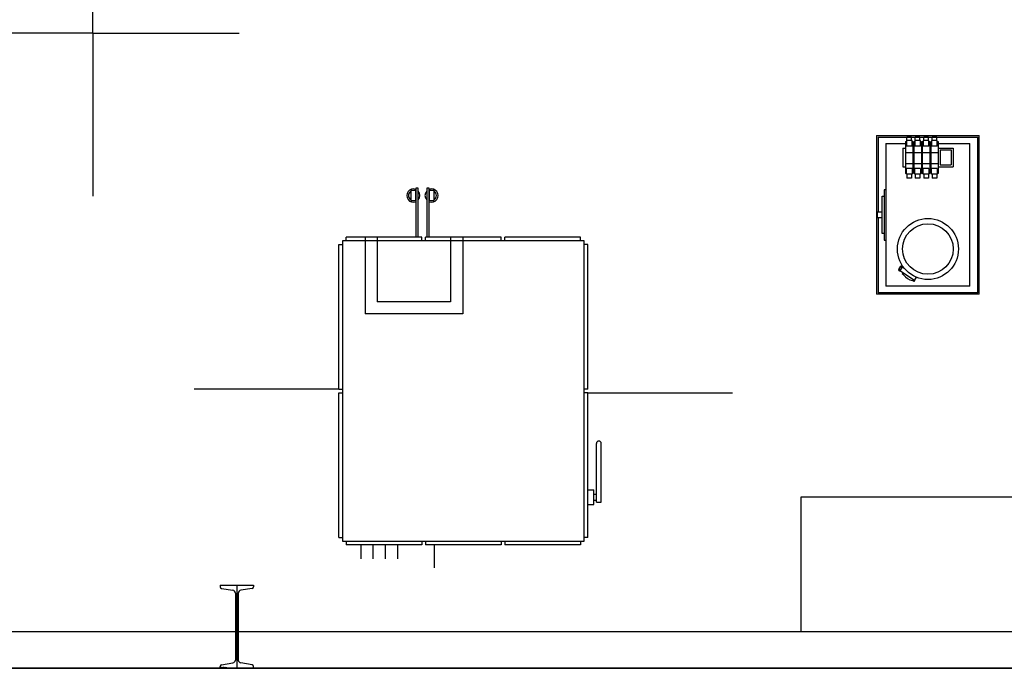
# Model space of a CAD drawing. Extents: x -1507204116 to 3732041488, y -170180604 to 62810664.
# Tile 11 of 54: x 116694 to 120726, y -2384 to 272. Entities that reach past the tile are written whole.
import ezdxf

# ---------------------------------------------------------------- set-up
doc = ezdxf.new("R2010")
doc.units = 0
doc.header["$LTSCALE"] = 1000
doc.header["$MEASUREMENT"] = 0
doc.linetypes.add('GEN7A', pattern=[7.5, 5, -1.25, 0, -1.25])
for name, color, linetype in [('_-0', 7, 'CONTINUOUS'), ('_-7A', 4, 'GEN7A'), ('_ZAŘÍZENÍ', 7, 'CONTINUOUS')]:
    doc.layers.add(name, color=color, linetype=linetype)
doc.styles.get("Standard").update_dxf_attribs({"font": 'ROMANS.shx', "height": 10})

msp = doc.modelspace()

# ---------------------------------------------------------------- linework, layer by layer
at = {"layer": '_-0', "color": 0, "lineweight": -2}
for p, q in [((117514.5, -2043), (117514.5, -2049.5)), ((117514.5, -2043), (117651.5, -2043)), ((117651.5, -2043), (117651.5, -2049.5)), ((117520.6, -2056.7), (117566.7, -2064.2)), ((117576.9, -2076.3), (117576.9, -2349.7)), ((117589.1, -2076.3), (117589.1, -2349.7)), ((117645.4, -2056.7), (117599.3, -2064.2)), ((117514.5, -2383), (117514.5, -2376.5)), ((117520.6, -2369.3), (117566.7, -2361.8)), ((117645.4, -2369.3), (117599.3, -2361.8)), ((117651.5, -2383), (117651.5, -2376.5)), ((117514.5, -2383), (117651.5, -2383))]:
    msp.add_line(p, q, dxfattribs=at)
for centre, radius, start, end in [((117521.8, -2049.5), 7.3, 180, 260.6625), ((117644.2, -2049.5), 7.3, 279.3375, 0), ((117564.7, -2076.3), 12.2, 0, 80.6625), ((117601.3, -2076.3), 12.2, 99.3375, 180), ((117521.8, -2376.5), 7.3, 99.3375, 180), ((117564.7, -2349.7), 12.2, 279.3375, 0), ((117601.3, -2349.7), 12.2, 180, 260.6625), ((117644.2, -2376.5), 7.3, 0, 80.6625)]:
    msp.add_arc(centre, radius, start, end, dxfattribs=at)
at = {"layer": '_-7A', "color": 0, "lineweight": -2}
msp.add_line((117583, -2043), (117583, -2383), dxfattribs=at)
at = {"layer": '_ZAŘÍZENÍ', "color": 0, "lineweight": -2}
for p, q in [((116993, 217), (116993, 8055.3)), ((116993, 217), (116385, 217)), ((116993, 217), (116993, -451)), ((116993, 217), (117593.1, 217)), ((120203, -202.2), (120623, -202.2)), ((120203, -202.2), (120203, -852.2)), ((120209.1, -208.3), (120616.9, -208.3)), ((120209.1, -208.3), (120209.1, -515.7)), ((120241.2, -234.7), (120321.2, -234.7)), ((120241.2, -234.7), (120241.2, -819.7)), ((120321.2, -227.1), (120321.2, -357.1)), ((120321.2, -227.1), (120325.1, -227.1)), ((120348, -223.2), (120325.1, -223.2)), ((120325.1, -223.2), (120325.1, -246.2)), ((120327, -223.2), (120327, -207.9)), ((120346.1, -207.9), (120327, -207.9)), ((120346.1, -223.2), (120346.1, -207.9)), ((120348, -246.2), (120348, -223.2)), ((120348, -227.1), (120351.8, -227.1)), ((120348, -234.7), (120355.6, -234.7)), ((120351.8, -227.1), (120351.8, -357.1)), ((120355.6, -227.1), (120355.6, -357.1)), ((120355.6, -227.1), (120359.5, -227.1)), ((120382.4, -223.2), (120359.5, -223.2)), ((120359.5, -223.2), (120359.5, -246.2)), ((120380.5, -207.9), (120361.4, -207.9)), ((120361.4, -223.2), (120361.4, -207.9)), ((120380.5, -223.2), (120380.5, -207.9)), ((120382.4, -246.2), (120382.4, -223.2)), ((120382.4, -227.1), (120386.2, -227.1)), ((120386.2, -227.1), (120386.2, -357.1)), ((120386.2, -234.7), (120390.1, -234.7)), ((120390.1, -227.1), (120390.1, -357.1)), ((120390.1, -227.1), (120393.9, -227.1)), ((120393.9, -223.2), (120393.9, -246.2)), ((120416.8, -223.2), (120393.9, -223.2)), ((120395.8, -223.2), (120395.8, -207.9)), ((120414.9, -207.9), (120395.8, -207.9)), ((120414.9, -223.2), (120414.9, -207.9)), ((120416.8, -246.2), (120416.8, -223.2)), ((120416.8, -227.1), (120420.6, -227.1)), ((120420.6, -227.1), (120420.6, -357.1)), ((120420.6, -234.7), (120424.5, -234.7)), ((120424.5, -227.1), (120424.5, -357.1)), ((120424.5, -227.1), (120428.3, -227.1)), ((120451.2, -223.2), (120428.3, -223.2)), ((120428.3, -223.2), (120428.3, -246.2)), ((120430.2, -223.2), (120430.2, -207.9)), ((120449.3, -207.9), (120430.2, -207.9)), ((120449.3, -223.2), (120449.3, -207.9)), ((120451.2, -246.2), (120451.2, -223.2)), ((120451.2, -227.1), (120455.1, -227.1)), ((120455.1, -227.1), (120455.1, -357.1)), ((120455.1, -234.7), (120584.8, -234.7)), ((120584.8, -819.7), (120584.8, -234.7)), ((120616.9, -846.1), (120616.9, -208.3)), ((120623, -852.2), (120623, -202.2)), ((120309.8, -253.8), (120321.2, -253.8)), ((120309.8, -253.8), (120309.8, -330.3)), ((120351.8, -272.9), (120321.2, -272.9)), ((120348, -246.2), (120325.1, -246.2)), ((120351.8, -253.8), (120355.6, -253.8)), ((120386.2, -272.9), (120355.6, -272.9)), ((120382.4, -246.2), (120359.5, -246.2)), ((120386.2, -253.8), (120390.1, -253.8)), ((120420.6, -272.9), (120390.1, -272.9)), ((120416.8, -246.2), (120393.9, -246.2)), ((120420.6, -253.8), (120424.5, -253.8)), ((120455.1, -272.9), (120424.5, -272.9)), ((120451.2, -246.2), (120428.3, -246.2)), ((120455.1, -253.8), (120516.2, -253.8)), ((120462.7, -261.5), (120508.6, -261.5)), ((120462.7, -261.5), (120462.7, -322.7)), ((120508.6, -261.5), (120508.6, -322.7)), ((120516.2, -253.8), (120516.2, -330.3)), ((120351.8, -318.8), (120321.2, -318.8)), ((120386.2, -318.8), (120355.6, -318.8)), ((120420.6, -318.8), (120390.1, -318.8)), ((120455.1, -318.8), (120424.5, -318.8)), ((120309.8, -330.3), (120321.2, -330.3)), ((120325.1, -357.1), (120321.2, -357.1)), ((120348, -337.9), (120325.1, -337.9)), ((120325.1, -360.9), (120325.1, -337.9)), ((120348, -360.9), (120325.1, -360.9)), ((120327, -360.9), (120327, -376.2)), ((120346.1, -360.9), (120346.1, -376.2)), ((120348, -337.9), (120348, -360.9)), ((120351.8, -357.1), (120348, -357.1)), ((120351.8, -330.3), (120355.6, -330.3)), ((120359.5, -357.1), (120355.6, -357.1)), ((120359.5, -360.9), (120359.5, -337.9)), ((120382.4, -337.9), (120359.5, -337.9)), ((120382.4, -360.9), (120359.5, -360.9)), ((120361.4, -360.9), (120361.4, -376.2)), ((120380.5, -360.9), (120380.5, -376.2)), ((120382.4, -337.9), (120382.4, -360.9)), ((120386.2, -357.1), (120382.4, -357.1)), ((120386.2, -330.3), (120390.1, -330.3)), ((120393.9, -357.1), (120390.1, -357.1)), ((120393.9, -360.9), (120393.9, -337.9)), ((120416.8, -337.9), (120393.9, -337.9)), ((120416.8, -360.9), (120393.9, -360.9)), ((120395.8, -360.9), (120395.8, -376.2)), ((120414.9, -360.9), (120414.9, -376.2)), ((120416.8, -337.9), (120416.8, -360.9)), ((120420.6, -357.1), (120416.8, -357.1)), ((120420.6, -330.3), (120424.5, -330.3)), ((120428.3, -357.1), (120424.5, -357.1)), ((120451.2, -337.9), (120428.3, -337.9)), ((120428.3, -360.9), (120428.3, -337.9)), ((120451.2, -360.9), (120428.3, -360.9)), ((120430.2, -360.9), (120430.2, -376.2)), ((120449.3, -360.9), (120449.3, -376.2)), ((120451.2, -337.9), (120451.2, -360.9)), ((120455.1, -357.1), (120451.2, -357.1)), ((120455.1, -330.3), (120516.2, -330.3)), ((120462.7, -322.7), (120508.6, -322.7)), ((120346.1, -376.2), (120327, -376.2)), ((120380.5, -376.2), (120361.4, -376.2)), ((120414.9, -376.2), (120395.8, -376.2)), ((120449.3, -376.2), (120430.2, -376.2)), ((118295.5, -428), (118295.5, -468)), ((118315.5, -428), (118295.5, -428)), ((118315.5, -418), (118315.5, -618)), ((118325.5, -418), (118315.5, -418)), ((118315.5, -468), (118315.5, -428)), ((118325.5, -618), (118325.5, -418)), ((118360.5, -418), (118360.5, -618)), ((118370.5, -418), (118360.5, -418)), ((118370.5, -618), (118370.5, -418)), ((118370.5, -428), (118370.5, -468)), ((118390.5, -428), (118370.5, -428)), ((118390.5, -468), (118390.5, -428)), ((120233.6, -424), (120233.6, -630.4)), ((120241.2, -424), (120233.6, -424)), ((118295.5, -468), (118315.5, -468)), ((118370.5, -468), (118390.5, -468)), ((120225.9, -450.7), (120233.6, -450.7)), ((120225.9, -603.7), (120225.9, -450.7)), ((120225.9, -515.7), (120206.8, -515.7)), ((120206.8, -538.7), (120206.8, -515.7)), ((120225.9, -538.7), (120206.8, -538.7)), ((120209.1, -538.7), (120209.1, -846.1)), ((120233.6, -603.7), (120225.9, -603.7)), ((118015.5, -633), (118015.5, -1863)), ((119005.5, -633), (118015.5, -633)), ((118340.5, -618), (118030.5, -618)), ((118030.5, -633), (118030.5, -618)), ((118108, -618), (118108, -933)), ((118158, -618), (118158, -883)), ((118340.5, -633), (118340.5, -618)), ((118665.5, -618), (118355.5, -618)), ((118355.5, -633), (118355.5, -618)), ((118458, -618), (118458, -883)), ((118508, -618), (118508, -933)), ((118665.5, -633), (118665.5, -618)), ((118990.5, -618), (118680.5, -618)), ((118680.5, -633), (118680.5, -618)), ((118990.5, -633), (118990.5, -618)), ((119005.5, -1863), (119005.5, -633)), ((120233.6, -630.4), (120241.2, -630.4)), ((118000.5, -1240.5), (118000.5, -648)), ((118000.5, -648), (118015.5, -648)), ((119020.5, -648), (119005.5, -648)), ((119020.5, -1240.5), (119020.5, -648)), ((120292.9, -753.8), (120296.7, -756.3)), ((120293.6, -750.9), (120302.7, -737)), ((120295.9, -749.1), (120299.7, -751.6)), ((120309.4, -738.5), (120297.7, -756.4)), ((120358.1, -795.9), (120297.7, -756.4)), ((120302, -739.8), (120305.8, -742.3)), ((120305.1, -735.2), (120308.8, -737.6)), ((120310.2, -764.6), (120307.5, -768.8)), ((120310.7, -739.3), (120309.4, -738.5)), ((120313.5, -772.7), (120307.5, -768.8)), ((120355.3, -800.1), (120349.3, -796.2)), ((120358.1, -795.9), (120355.3, -800.1)), ((120358.1, -795.9), (120366.6, -782.8)), ((120616.9, -846.1), (120209.1, -846.1)), ((120584.8, -819.7), (120241.2, -819.7)), ((118458, -883), (118158, -883)), ((120623, -852.2), (120203, -852.2)), ((118508, -933), (118108, -933)), ((118000.5, -1240.5), (117408, -1240.5)), ((118000.5, -1240.5), (118015.5, -1240.5)), ((119020.5, -1240.5), (119005.5, -1240.5)), ((118000.5, -1848), (118000.5, -1255.5)), ((118000.5, -1255.5), (118015.5, -1255.5)), ((119020.5, -1255.5), (119005.5, -1255.5)), ((119020.5, -1848), (119020.5, -1255.5)), ((119020.5, -1255.5), (119613, -1255.5)), ((119055.5, -1703), (119055.5, -1463)), ((119075.5, -1703), (119075.5, -1463)), ((119020.5, -1653), (119045.5, -1653)), ((119045.5, -1713), (119045.5, -1653)), ((119045.5, -1670.5), (119055.5, -1670.5)), ((121093, -1683), (119893, -1683)), ((119893, -1683), (119893, -2233)), ((119020.5, -1713), (119045.5, -1713)), ((119045.5, -1695.5), (119055.5, -1695.5)), ((119055.5, -1703), (119075.5, -1703)), ((118000.5, -1848), (118015.5, -1848)), ((119020.5, -1848), (119005.5, -1848)), ((118015.5, -1863), (119005.5, -1863)), ((118030.5, -1863), (118030.5, -1878)), ((118340.5, -1878), (118030.5, -1878)), ((118090.5, -1878), (118090.5, -1936)), ((118140.5, -1878), (118140.5, -1936)), ((118190.5, -1878), (118190.5, -1936)), ((118240.5, -1878), (118240.5, -1936)), ((118340.5, -1863), (118340.5, -1878)), ((118355.5, -1863), (118355.5, -1878)), ((118665.5, -1878), (118355.5, -1878)), ((118665.5, -1863), (118665.5, -1878)), ((118680.5, -1863), (118680.5, -1878)), ((118990.5, -1878), (118680.5, -1878)), ((118990.5, -1863), (118990.5, -1878)), ((166883, -2383), (115183, -2383)), ((166883, -2383), (115183, -2383)), ((166883, -2383), (115183, -2383))]:
    msp.add_line(p, q, dxfattribs=at)
for points in [[(115333, -33), (115333, -2233), (166733, -2233)], [(115183, -283), (115183, -2383), (166883, -2383)], [(118393, -1972.7), (118393, -1878)]]:
    msp.add_lwpolyline(points, dxfattribs=at)
for radius in [125, 103.6]:
    msp.add_circle((120413, -666.8), radius, dxfattribs=at)
for centre, radius, start, end in [((118305.5, -448), 27, 68.2615, 291.7385), ((118305.5, -448), 20, 120, 240), ((118305.5, -448), 27, 317.7946, 42.2054), ((118380.5, -448), 27, 137.7946, 222.2054), ((118380.5, -448), 27, 248.2615, 111.7385), ((118380.5, -448), 20, 300, 60), ((120297.4, -753.4), 4.53, 108.9411, 184.6988), ((120312.1, -753.1), 16.7, 127.3487, 166.2912), ((120295.2, -752), 4.53, 288.9411, 4.6988), ((120289.6, -738.3), 16.7, 307.3487, 346.2912), ((120306.5, -739.4), 4.53, 108.9411, 184.6988), ((120304.3, -738), 4.53, 288.9411, 4.6988), ((120364.8, -733.4), 64.7, 217.4831, 256.1568), ((119065.5, -1463), 10, 0, 180)]:
    msp.add_arc(centre, radius, start, end, dxfattribs=at)

# ---------------------------------------------------------------- texts
at = {"layer": '_-0', "color": 0, "lineweight": -2, "flags": 9}
msp.add_attdef('POWER_DIM', (117514.5, -2383), 'I34', height=3.5, dxfattribs=at)

doc.saveas('drawing.dxf')
